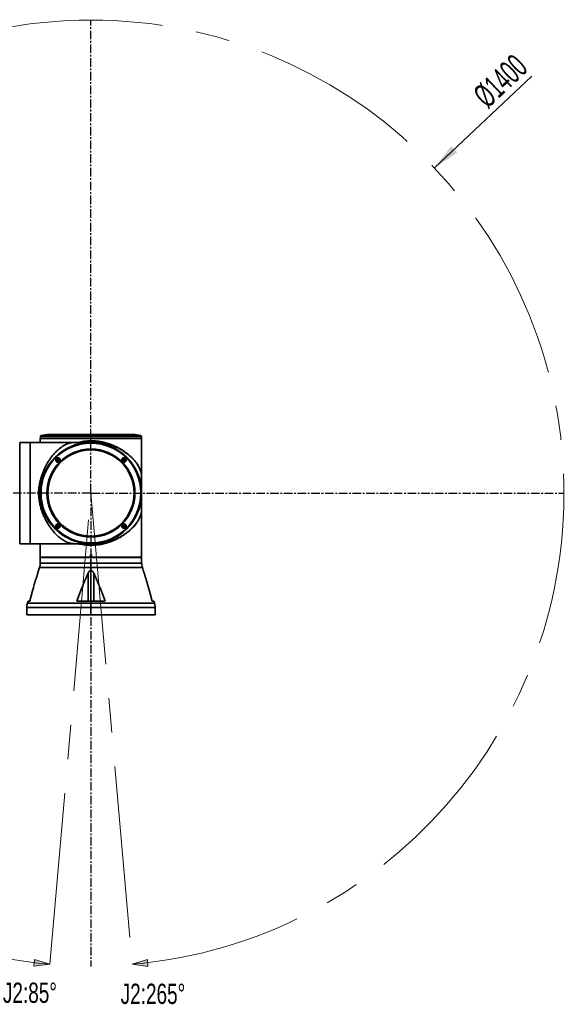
# Model space of a CAD drawing. Header units: millimetres. Extents: x -4 to 420, y 0 to 297.
# Tile 6 of 15: x 147 to 187, y 140 to 213. Entities that reach past the tile are written whole.
import ezdxf

# ---------------------------------------------------------------- set-up
doc = ezdxf.new("R2010")
doc.units = ezdxf.units.MM
doc.linetypes.add('CENTERX2', pattern=[20.32, 12.7, -2.54, 2.54, -2.54])
doc.layers.get('0').update_dxf_attribs({"lineweight": 18})
doc.layers.add('中心线层', color=6, linetype='CENTERX2', lineweight=25)
doc.layers.add('标注层', color=150, linetype='Continuous', lineweight=18)
doc.styles.add('SLDTEXTSTYLE0', font='txt', dxfattribs={"width": 0.7})
doc.styles.add('SLDTEXTSTYLE19', font='txt', dxfattribs={"width": 0.605})
doc.dimstyles.new('SLDDIMSTYLE0', dxfattribs={"dimtxt": 3.5, "dimasz": 4, "dimexe": 0, "dimexo": 0.0625, "dimgap": 0.875, "dimtad": 1, "dimrnd": 1e-09, "dimzin": 12, "dimdsep": 46, "dimtxsty": 'SLDTEXTSTYLE19', "dimcen": 0.09, "dimdle": 8, "dimadec": 0, "dimazin": 3, "dimtfac": 1, "dimtdec": 3, "dimtofl": 0, "dimtmove": 0, "dimatfit": 3, "dimfxl": 0, "dimfrac": 2, "dimtolj": 1, "dimarcsym": 0})

# ---------------------------------------------------------------- blocks, each defined once
blk = doc.blocks.new('块1')
at = {"linetype": 'Continuous'}
blk.add_hatch(color=7, dxfattribs=at).paths.add_polyline_path([(5474.3, 5769.8), (5448.8, 5654.8), (5499.8, 5654.8)], flags=0)
at = {"color": 7, "linetype": 'Continuous', "lineweight": 18}
for p, q in [((5474.3, 5769.8), (5448.8, 5654.8)), ((5499.8, 5654.8), (5474.3, 5769.8)), ((5448.8, 5654.8), (5499.8, 5654.8))]:
    blk.add_line(p, q, dxfattribs=at)
blk = doc.blocks.new('SW_CENTERMARKSYMBOL_0_1')
at = {"layer": '中心线层', "color": 0}
for p, q in [((0, 1), (0, 700.5)), ((-1, 0), (-700.5, 0)), ((0, 0), (-0.5, 0)), ((0, 0), (0, 0.5)), ((0, 0), (0, -0.5)), ((0, 0), (0.5, 0)), ((1, 0), (700.5, 0)), ((0, -1), (0, -700.5))]:
    blk.add_line(p, q, dxfattribs=at)
blk = doc.blocks.new('*X38')
at = {"layer": '标注层', "linetype": 'Continuous'}
blk.add_hatch(color=0, dxfattribs=at).paths.add_polyline_path([(25.425, 24.103), (27.107, 25.235), (26.649, 25.72)], flags=0)
at = {"layer": '标注层', "color": 0, "linetype": 'Continuous'}
blk.add_line((32.617, 30.906), (25.425, 24.103), dxfattribs=at)
at = {"layer": '标注层', "color": 0, "insert": (30.309, 30.523), "char_height": 1.75, "width": 7.76022, "attachment_point": 5, "rotation": 43.41115, "style": 'SLDTEXTSTYLE19'}
blk.add_mtext('%%C1400', dxfattribs=at)
blk = doc.blocks.new('1')
at = {"color": 0, "linetype": 'Continuous', "lineweight": 35}
for p, q in [((-3.25676, 4.38365), (-3.69388, 4.29622)), ((3.25676, 4.38365), (-3.25676, 4.38365)), ((3.24696, 4.38462), (-3.24696, 4.38462)), ((3.69388, 4.29622), (3.25676, 4.38365)), ((-4.5, 3.8), (-5.27338, 3.8)), ((-5.27338, 3.8), (-5.27338, -3.7)), ((0, 3.8), (-4.5, 3.8)), ((-4.5, 3.8), (-4.5, 1.28162)), ((-4.5, -3.69981), (-4.5, 3.8)), ((-3.75, 4.08), (-3.75, 4.075)), ((3.75, 4.08), (-3.75, 4.08)), ((-3.75, 4.075), (-3.75, 3.8)), ((-3.725, 4.1), (-3.745, 4.08)), ((-3.73406, 4.24807), (-3.73665, 4.1)), ((-3.73665, 4.1), (3.73665, 4.1)), ((2.64038, 4.24807), (-3.73406, 4.24807)), ((-3.69388, 4.29622), (3.69388, 4.29622)), ((-0.06919, 3.79937), (-0.06803, 3.79939)), ((3.73406, 4.24807), (2.64038, 4.24807)), ((3.745, 4.08), (3.725, 4.1)), ((3.73665, 4.1), (3.73406, 4.24807)), ((3.75, 4.08), (3.75, 4.075)), ((3.75, 0.72933), (3.75, 4.075)), ((-2.49529, 2.47458), (-2.48034, 2.53034)), ((-2.43952, 2.48952), (-2.49529, 2.47458)), ((-2.45446, 2.43375), (-2.49529, 2.47458)), ((-2.48034, 2.53034), (-2.42458, 2.54529)), ((-2.43952, 2.48952), (-2.48034, 2.53034)), ((-2.43952, 2.48952), (-2.45446, 2.43375)), ((-2.39869, 2.44869), (-2.45446, 2.43375)), ((-2.43952, 2.48952), (-2.42458, 2.54529)), ((-2.43952, 2.48952), (-2.38375, 2.50446)), ((-2.43952, 2.48952), (-2.39869, 2.44869)), ((-2.42458, 2.54529), (-2.38375, 2.50446)), ((-2.38375, 2.50446), (-2.39869, 2.44869)), ((2.38375, 2.47458), (2.39869, 2.53034)), ((2.43952, 2.48952), (2.38375, 2.47458)), ((2.42458, 2.43375), (2.38375, 2.47458)), ((2.39869, 2.53034), (2.45446, 2.54529)), ((2.43952, 2.48952), (2.39869, 2.53034)), ((2.43952, 2.48952), (2.42458, 2.43375)), ((2.48034, 2.44869), (2.42458, 2.43375)), ((2.43952, 2.48952), (2.45446, 2.54529)), ((2.43952, 2.48952), (2.49529, 2.50446)), ((2.43952, 2.48952), (2.48034, 2.44869)), ((2.45446, 2.54529), (2.49529, 2.50446)), ((2.49529, 2.50446), (2.48034, 2.44869)), ((-4.5, 1.28162), (-4.5, -3.7)), ((3.75, 0.05), (3.75, 0.1279)), ((3.75, -4.695), (3.75, 0.05)), ((3.74902, -0.03569), (3.74902, -0.07797)), ((3.74937, -0.81353), (3.74942, -0.85538)), ((-2.49529, -2.40446), (-2.48034, -2.34869)), ((-2.43952, -2.38952), (-2.49529, -2.40446)), ((-2.45446, -2.44529), (-2.49529, -2.40446)), ((-2.48034, -2.34869), (-2.42458, -2.33375)), ((-2.43952, -2.38952), (-2.48034, -2.34869)), ((-2.43952, -2.38952), (-2.45446, -2.44529)), ((-2.39869, -2.43034), (-2.45446, -2.44529)), ((-2.43952, -2.38952), (-2.42458, -2.33375)), ((-2.43952, -2.38952), (-2.38375, -2.37458)), ((-2.43952, -2.38952), (-2.39869, -2.43034)), ((-2.42458, -2.33375), (-2.38375, -2.37458)), ((-2.38375, -2.37458), (-2.39869, -2.43034)), ((2.38375, -2.40446), (2.39869, -2.34869)), ((2.43952, -2.38952), (2.38375, -2.40446)), ((2.42458, -2.44529), (2.38375, -2.40446)), ((2.39869, -2.34869), (2.45446, -2.33375)), ((2.43952, -2.38952), (2.39869, -2.34869)), ((2.43952, -2.38952), (2.42458, -2.44529)), ((2.48034, -2.43034), (2.42458, -2.44529)), ((2.43952, -2.38952), (2.45446, -2.33375)), ((2.43952, -2.38952), (2.49529, -2.37458)), ((2.43952, -2.38952), (2.48034, -2.43034)), ((2.45446, -2.33375), (2.49529, -2.37458)), ((2.49529, -2.37458), (2.48034, -2.43034)), ((-5.27338, -3.7), (-4.5, -3.7)), ((-4.5, -3.69981), (-4.3375, -3.69981)), ((-4.3, -3.7), (-0.66507, -3.7)), ((-3.75, -3.7), (-3.75, -4.695)), ((-0.08002, -3.7), (0, -3.7)), ((-0.06785, -3.6994), (-0.06906, -3.69937)), ((-0.0375, -4.695), (-3.75, -4.695)), ((-3.735, -4.71), (-3.75, -4.725)), ((-3.75, -4.725), (-3.75, -5.13512)), ((3.75, -4.725), (-3.75, -4.725)), ((3.735, -4.71), (-3.735, -4.71)), ((-3.575, -4.695), (-3.575, -4.71)), ((-0.0375, -4.5375), (-0.0375, -4.695)), ((0.0375, -4.695), (-0.0375, -4.695)), ((0, -5.13512), (0, -4.875)), ((0.0375, -4.695), (0.0375, -4.5375)), ((3.75, -4.695), (0.0375, -4.695)), ((3.575, -4.71), (3.575, -4.695)), ((3.75, -4.725), (3.735, -4.71)), ((3.75, -5.13512), (3.75, -4.725)), ((-3.80293, -5.45616), (-3.87504, -5.66886)), ((0, -5.45616), (-3.80293, -5.45616)), ((-3.75, -5.13512), (0, -5.13512)), ((0, -5.13512), (0, -5.45616)), ((0, -5.13512), (3.75, -5.13512)), ((0, -5.45616), (0, -5.66875)), ((3.80293, -5.45616), (0, -5.45616)), ((0, -5.66875), (0, -7.95)), ((3.87504, -5.66886), (3.80293, -5.45616)), ((-0.21509, -5.88611), (-0.21509, -7.95)), ((0.21509, -5.88611), (0.21509, -7.95)), ((-4.64831, -7.95), (-4.69707, -8.09384)), ((-4.64831, -7.95), (-4.52798, -7.95)), ((-1.05079, -7.95), (0, -7.95)), ((0, -7.95), (0, -8.09384)), ((0, -7.95), (1.05079, -7.95)), ((4.52798, -7.95), (4.64831, -7.95)), ((4.69707, -8.09384), (4.64831, -7.95)), ((-4.75, -8.41488), (-4.75, -8.95)), ((0, -8.41488), (-4.75, -8.41488)), ((-4.69707, -8.09384), (0, -8.09384)), ((0, -8.09384), (0, -8.41488)), ((0, -8.09384), (4.69707, -8.09384)), ((0, -8.95), (0, -8.41488)), ((4.75, -8.41488), (0, -8.41488)), ((4.75, -8.95), (4.75, -8.41488)), ((-4.75, -8.95), (0, -8.95)), ((0, -8.95), (4.75, -8.95))]:
    blk.add_line(p, q, dxfattribs=at)
at = {"color": 0, "linetype": 'CENTERX2', "lineweight": 18}
for p, q in [((-3.05045, -34.81682), (0, 0.05)), ((0, 0.05), (3.05045, -34.81682))]:
    blk.add_line(p, q, dxfattribs=at)
at = {"color": 0, "linetype": 'Continuous', "lineweight": 35}
for centre, radius in [((0, 0.05), 3.745), ((0, 0.05), 3.73665), ((0, 0.05), 3.73406), ((0, 0.05), 3.69388), ((0, 0.05), 3.25676), ((0, 0.05), 3.24313), ((0, 0.05), 3.2125), ((0, 0.05), 3.1875), ((-2.43952, 2.48952), 0.15), ((-2.43952, 2.48952), 0.1425), ((-2.43952, 2.48952), 0.0825), ((2.43952, 2.48952), 0.15), ((2.43952, 2.48952), 0.1425), ((2.43952, 2.48952), 0.0825), ((-2.43952, -2.38952), 0.15), ((-2.43952, -2.38952), 0.1425), ((-2.43952, -2.38952), 0.0825), ((2.43952, -2.38952), 0.15), ((2.43952, -2.38952), 0.1425), ((2.43952, -2.38952), 0.0825)]:
    blk.add_circle(centre, radius, dxfattribs=at)
at = {"color": 0, "linetype": 'CENTERX2', "lineweight": 18}
blk.add_arc((0, 0.05), 35, 275, 265, dxfattribs=at)
at = {"color": 0, "linetype": 'Continuous', "lineweight": 35}
for centre, radius, start, end in [((-3.24696, 4.33462), 0.05, 90, 101.3099325), ((3.24696, 4.33462), 0.05, 78.6900675, 90), ((0, 0.05), 3.75, 90, 270), ((-3.68407, 4.2472), 0.05, 101.3099325, 179), ((0, 0.05), 3.75, 270, 90), ((3.68407, 4.2472), 0.05, 1, 78.6900675), ((-4.75, -5.13512), 1, 341.2742122, 360), ((4.75, -5.13512), 1, 180, 198.7257878), ((-3.75, -8.41488), 1, 161.2742122, 180), ((3.75, -8.41488), 1, 0, 18.7257878)]:
    blk.add_arc(centre, radius, start, end, dxfattribs=at)
for points, knots in [([(-2.53764, 4.34957), (-2.51836, 4.35384), (-2.47982, 4.36237), (-2.41184, 4.37245), (-2.35924, 4.37727), (-2.32412, 4.37842), (-2.3024, 4.37787), (-2.28593, 4.37599), (-2.27234, 4.37176), (-2.27126, 4.36367), (-2.29566, 4.35119), (-2.34165, 4.33787), (-2.4027, 4.32564), (-2.46991, 4.3162), (-2.52277, 4.31181), (-2.55783, 4.31078), (-2.58678, 4.31143), (-2.60959, 4.31537), (-2.61045, 4.32439), (-2.58685, 4.33642), (-2.55405, 4.34519), (-2.53764, 4.34957)], [0, 0, 0, 0, 0.043546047, 0.087024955, 0.13050354, 0.152328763, 0.174214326, 0.195996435, 0.217920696, 0.261403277, 0.304907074, 0.348516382, 0.39205687, 0.435513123, 0.478979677, 0.500861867, 0.522691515, 0.566193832, 0.609698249, 0.653189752, 0.696734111, 0.696734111, 0.696734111, 0.696734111]), ([(2.32898, 4.37814), (2.33767, 4.37787), (2.35506, 4.37735), (2.39571, 4.37403), (2.45141, 4.36698), (2.51611, 4.35512), (2.56929, 4.34187), (2.60338, 4.32913), (2.61325, 4.31868), (2.59939, 4.31314), (2.57641, 4.3111), (2.55373, 4.31083), (2.52665, 4.3118), (2.48628, 4.31475), (2.43034, 4.3213), (2.36562, 4.33256), (2.31247, 4.34564), (2.27852, 4.35869), (2.2687, 4.36979), (2.28271, 4.37579), (2.30539, 4.37813), (2.3211, 4.37813), (2.32898, 4.37814)], [0, 0, 0, 0, 0.021843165, 0.043703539, 0.087200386, 0.130710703, 0.174213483, 0.217697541, 0.261158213, 0.30464344, 0.326464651, 0.348371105, 0.370218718, 0.392158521, 0.435627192, 0.479116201, 0.522616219, 0.566110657, 0.609592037, 0.653084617, 0.674854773, 0.696755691, 0.696755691, 0.696755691, 0.696755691]), ([(-1.00626, -3.69956), (-1.04704, -3.6995), (-1.13096, -3.69938), (-1.234, -3.698), (-1.30939, -3.69465), (-1.39216, -3.6877), (-1.48715, -3.67262), (-1.63479, -3.63462), (-1.81947, -3.56404), (-2.0417, -3.44557), (-2.263, -3.29508), (-2.48453, -3.11013), (-2.70069, -2.89338), (-2.90753, -2.64801), (-3.08995, -2.39301), (-3.25097, -2.13109), (-3.38569, -1.8775), (-3.50511, -1.61596), (-3.60976, -1.34708), (-3.70173, -1.0623), (-3.7637, -0.82193), (-3.80314, -0.63154), (-3.82768, -0.49119), (-3.84881, -0.34341), (-3.86382, -0.20725), (-3.87152, -0.1026), (-3.87747, 0.03279), (-3.87371, 0.21189), (-3.84979, 0.44787), (-3.81364, 0.68163), (-3.76586, 0.913), (-3.70178, 1.15858), (-3.62106, 1.41442), (-3.52164, 1.67609), (-3.41082, 1.92488), (-3.28946, 2.16124), (-3.15847, 2.38448), (-3.01064, 2.60685), (-2.84636, 2.82316), (-2.67376, 3.02022), (-2.50443, 3.189), (-2.3393, 3.33277), (-2.1719, 3.45882), (-1.99183, 3.57364), (-1.8003, 3.67153), (-1.62591, 3.73747), (-1.47394, 3.7755), (-1.35972, 3.7922), (-1.23796, 3.79815), (-1.12447, 3.7993), (-1.05128, 3.79954), (-1.01967, 3.79955), (-1.01763, 3.79955)], [0, 0, 0, 0, 0.09505374, 0.19563209, 0.26824993, 0.34260468, 0.51436857, 0.68629839, 1.0328461, 1.36250114, 1.69215913, 2.03150461, 2.37082788, 2.69602089, 3.02385199, 3.28913102, 3.5561707, 3.7966667, 4.03713263, 4.28512592, 4.53307241, 4.63434234, 4.74776838, 4.86993736, 4.98528382, 5.06849035, 5.11506992, 5.30168911, 5.48558143, 5.66952915, 5.85835857, 6.04721582, 6.28122551, 6.51698642, 6.75165441, 6.98634527, 7.22643168, 7.46653741, 7.75125539, 8.0377398, 8.28777224, 8.53781106, 8.79204212, 9.04627373, 9.35126627, 9.65811227, 9.85335364, 10.04935927, 10.16870716, 10.26750606, 10.33651946, 10.34130281, 10.34130281, 10.34130281, 10.34130281]), ([(-2.52691, 4.33526), (-2.53733, 4.33233), (-2.55635, 4.327), (-2.57792, 4.31868), (-2.59034, 4.31133), (-2.59122, 4.30754), (-2.59156, 4.3061)], [0, 0, 0, 0, 0.0199817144, 0.0364616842, 0.0588768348, 0.0727038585, 0.0727038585, 0.0727038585, 0.0727038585]), ([(-2.28826, 4.35312), (-2.28808, 4.35504), (-2.2876, 4.36016), (-2.31116, 4.36416), (-2.34713, 4.36393), (-2.38293, 4.36107), (-2.42, 4.35683), (-2.45926, 4.3503), (-2.49792, 4.34251), (-2.51688, 4.33777), (-2.52691, 4.33526)], [0, 0, 0, 0, 0.026016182, 0.069343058, 0.111910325, 0.134205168, 0.1570932, 0.196430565, 0.219791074, 0.246039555, 0.246039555, 0.246039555, 0.246039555]), ([(-0.07396, 3.79937), (-0.10001, 3.79938), (-0.15573, 3.7994), (-0.2767, 3.79943), (-0.40235, 3.79946), (-0.51652, 3.79948), (-0.64816, 3.7995), (-0.79812, 3.79952), (-0.92713, 3.79954), (-1.00738, 3.79955), (-1.02953, 3.79956)], [0, 0, 0, 0, 0.163993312, 0.350670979, 0.451365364, 0.557144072, 0.668289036, 0.785211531, 0.908541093, 0.955570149, 0.955570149, 0.955570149, 0.955570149]), ([(-0.95276, 3.79959), (-0.88299, 3.81559), (-0.69399, 3.85894), (-0.37544, 3.90414), (-0.0434, 3.92341), (0.24743, 3.91244), (0.49577, 3.88757), (0.77739, 3.84213), (1.0923, 3.76982), (1.31289, 3.69609), (1.42607, 3.65826)], [0, 0, 0, 0, 0.21677115, 0.58722846, 0.9539878, 1.19462881, 1.44356169, 1.69157338, 2.04568752, 2.41884807, 2.41884807, 2.41884807, 2.41884807]), ([(1.25481, 3.68675), (1.12642, 3.72496), (0.90928, 3.78959), (0.58739, 3.85502), (0.30178, 3.89531), (0.01209, 3.9134), (-0.27797, 3.89827), (-0.56227, 3.85762), (-0.7535, 3.82504), (-0.84466, 3.79984), (-0.8462, 3.79941)], [0, 0, 0, 0, 0.41391049, 0.70000165, 0.9861586, 1.27221306, 1.55765255, 1.8430983, 2.12875058, 2.1336563, 2.1336563, 2.1336563, 2.1336563]), ([(1.25474, 3.68676), (1.22951, 3.69089), (1.17925, 3.69913), (1.10349, 3.71083), (1.0279, 3.72201), (0.95498, 3.73226), (0.88251, 3.74188), (0.80821, 3.75121), (0.72712, 3.76078), (0.63187, 3.77111), (0.54095, 3.77988), (0.44804, 3.78765), (0.36461, 3.79372), (0.2731, 3.79905), (0.18213, 3.80303), (0.09049, 3.8053), (0.00366, 3.80654), (-0.05216, 3.80504), (-0.0777, 3.80435)], [0, 0, 0, 0, 0.0801951, 0.15973881, 0.23860384, 0.3167628, 0.38637063, 0.46243644, 0.54489328, 0.63366535, 0.75088742, 0.81786193, 0.91063648, 0.99799246, 1.08716923, 1.17682162, 1.26505952, 1.33945809, 1.33945809, 1.33945809, 1.33945809]), ([(-0.07077, 3.79935), (-0.06968, 3.79937), (-0.06407, 3.79948), (-0.06955, 3.79937), (-0.07396, 3.79928)], [0, 0, 0, 0, 0.00174565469, 0.00892233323, 0.00892233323, 0.00892233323, 0.00892233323]), ([(1.42612, 3.65827), (1.39754, 3.663), (1.35467, 3.67009), (1.30119, 3.67903), (1.27355, 3.68362), (1.2595, 3.68596), (1.25596, 3.68655), (1.25506, 3.68671), (1.25483, 3.68675), (1.25477, 3.68676), (1.25475, 3.68677), (1.25474, 3.68677), (1.25474, 3.68677)], [0, 0, 0, 0, 0.086867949, 0.130302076, 0.162769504, 0.17093913, 0.173008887, 0.173539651, 0.173679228, 0.173717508, 0.173728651, 0.173734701, 0.173734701, 0.173734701, 0.173734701]), ([(1.25474, 3.68677), (1.39202, 3.63902), (1.66777, 3.5431), (2.04345, 3.36425), (2.38784, 3.16527), (2.69587, 2.94906), (2.96619, 2.72091), (3.19839, 2.48452), (3.39165, 2.24323), (3.54544, 1.99956), (3.63969, 1.79687), (3.69396, 1.63514), (3.72374, 1.51037), (3.74078, 1.38816), (3.74694, 1.26918), (3.74872, 1.16432), (3.74939, 1.06086), (3.74937, 0.98329), (3.74936, 0.93586)], [0, 0, 0, 0, 0.34203591, 0.68704553, 1.03399254, 1.38099627, 1.7282567, 2.07424735, 2.42111824, 2.76809194, 3.11463693, 3.28859702, 3.46248018, 3.6367013, 3.76749459, 3.83323806, 3.89942013, 4.00351845, 4.00351845, 4.00351845, 4.00351845]), ([(1.42612, 3.65827), (1.48901, 3.63481), (1.61713, 3.58703), (1.80382, 3.50547), (1.9843, 3.41783), (2.15815, 3.32377), (2.32574, 3.22381), (2.47043, 3.1287), (2.59414, 3.04056), (2.69871, 2.96109), (2.80284, 2.87653), (2.89927, 2.79262), (2.98885, 2.70931), (3.07238, 2.62656), (3.15564, 2.53825), (3.2327, 2.4501), (3.3059, 2.35982), (3.37692, 2.26516), (3.45383, 2.15238), (3.51464, 2.05097), (3.55659, 1.97242), (3.57579, 1.93411), (3.58629, 1.91232), (3.59277, 1.89873), (3.59997, 1.88333), (3.60955, 1.86228), (3.62156, 1.83489), (3.63562, 1.80116), (3.6513, 1.76108), (3.67133, 1.70562), (3.69136, 1.64194), (3.70956, 1.57175), (3.72363, 1.50427), (3.73481, 1.43201), (3.74195, 1.3597), (3.74586, 1.28852), (3.74766, 1.22845), (3.74856, 1.17193), (3.74904, 1.1187), (3.74935, 1.05432), (3.74935, 1.00696), (3.74936, 0.97901)], [0, 0, 0, 0, 0.15817192, 0.32220473, 0.49224756, 0.6535297, 0.82223066, 0.99843056, 1.1151933, 1.237285, 1.36472015, 1.49751127, 1.61026561, 1.7298207, 1.85618136, 1.98935061, 2.10490138, 2.23778322, 2.387996, 2.5784098, 2.66236913, 2.7170649, 2.73901791, 2.75367513, 2.7743251, 2.80387412, 2.84232281, 2.88967075, 2.94591825, 3.01106463, 3.12337732, 3.21316713, 3.30206927, 3.39679398, 3.49345923, 3.55875299, 3.61653828, 3.65675855, 3.69767191, 3.73995653, 3.80081599, 3.80081599, 3.80081599, 3.80081599]), ([(2.33689, 4.36382), (2.32371, 4.36354), (2.3036, 4.36312), (2.28954, 4.35921), (2.28724, 4.35629), (2.28608, 4.3548)], [0, 0, 0, 0, 0.0256128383, 0.0390691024, 0.0529417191, 0.0529417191, 0.0529417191, 0.0529417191]), ([(2.59084, 4.3062), (2.59007, 4.30865), (2.58876, 4.31278), (2.57366, 4.32027), (2.55365, 4.32771), (2.52635, 4.33559), (2.4905, 4.344), (2.45322, 4.35154), (2.41648, 4.35708), (2.37725, 4.3619), (2.35282, 4.36306), (2.33689, 4.36382)], [0, 0, 0, 0, 0.034094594, 0.057558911, 0.08398462, 0.113583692, 0.138996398, 0.175356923, 0.198485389, 0.221458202, 0.264542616, 0.264542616, 0.264542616, 0.264542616]), ([(-2.32898, 2.36574), (-2.33767, 2.35879), (-2.35506, 2.3449), (-2.39571, 2.3267), (-2.45141, 2.31879), (-2.51611, 2.33582), (-2.56929, 2.37582), (-2.60338, 2.43309), (-2.61325, 2.49943), (-2.59939, 2.55423), (-2.57641, 2.59232), (-2.55373, 2.617), (-2.52665, 2.63683), (-2.48628, 2.65543), (-2.43034, 2.66312), (-2.36562, 2.64604), (-2.31247, 2.60592), (-2.27852, 2.54865), (-2.2687, 2.48235), (-2.28271, 2.42777), (-2.30539, 2.38939), (-2.3211, 2.37364), (-2.32898, 2.36574)], [0, 0, 0, 0, 0.03306058, 0.06614659, 0.13198039, 0.19783416, 0.26367681, 0.3294912, 0.39526987, 0.4610857, 0.49411329, 0.52726887, 0.56033579, 0.59354226, 0.65933304, 0.72515473, 0.79099312, 0.85682292, 0.9226331, 0.98846042, 1.02140963, 1.05455724, 1.05455724, 1.05455724, 1.05455724]), ([(-2.33689, 2.37484), (-2.32365, 2.38955), (-2.30345, 2.412), (-2.28982, 2.45035), (-2.284, 2.48744), (-2.28848, 2.52574), (-2.30338, 2.56268), (-2.32375, 2.59189), (-2.3505, 2.61536), (-2.38554, 2.6343), (-2.42311, 2.64296), (-2.46076, 2.6414), (-2.49997, 2.63165), (-2.54361, 2.60576), (-2.57412, 2.56525), (-2.58806, 2.52738), (-2.59388, 2.48952), (-2.58909, 2.45078), (-2.57381, 2.41426), (-2.5536, 2.38539), (-2.52636, 2.36162), (-2.4905, 2.34291), (-2.45322, 2.33477), (-2.41648, 2.33658), (-2.37725, 2.34589), (-2.35282, 2.36341), (-2.33689, 2.37484)], [0, 0, 0, 0, 0.058027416, 0.08851306, 0.119941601, 0.170092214, 0.202608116, 0.240005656, 0.277314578, 0.309781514, 0.360084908, 0.391595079, 0.422126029, 0.480155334, 0.538537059, 0.56876828, 0.599830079, 0.652513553, 0.683845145, 0.719130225, 0.758653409, 0.792586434, 0.841137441, 0.872020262, 0.902695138, 0.960224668, 0.960224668, 0.960224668, 0.960224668]), ([(2.53764, 2.35341), (2.51836, 2.3429), (2.47982, 2.32191), (2.41184, 2.32121), (2.35924, 2.34129), (2.32412, 2.36867), (2.3024, 2.39411), (2.28593, 2.42324), (2.27234, 2.46541), (2.27126, 2.52162), (2.29566, 2.58374), (2.34165, 2.63193), (2.4027, 2.6591), (2.46991, 2.66101), (2.52277, 2.64065), (2.55783, 2.61325), (2.58679, 2.57946), (2.60959, 2.52744), (2.61045, 2.46044), (2.58685, 2.39705), (2.55405, 2.36796), (2.53764, 2.35341)], [0, 0, 0, 0, 0.06589053, 0.13167898, 0.1974671, 0.23049132, 0.26360674, 0.29656545, 0.32973942, 0.39553364, 0.46136031, 0.52734642, 0.59322812, 0.6589825, 0.72475234, 0.75786276, 0.79089315, 0.85671757, 0.92254502, 0.98835275, 1.05424019, 1.05424019, 1.05424019, 1.05424019]), ([(2.52691, 2.36375), (2.53732, 2.37232), (2.55632, 2.38795), (2.57805, 2.42155), (2.59019, 2.45671), (2.59292, 2.49288), (2.58778, 2.53284), (2.56726, 2.57913), (2.53062, 2.61425), (2.49449, 2.63255), (2.45708, 2.64289), (2.41741, 2.64245), (2.37916, 2.63101), (2.35072, 2.61536), (2.32477, 2.59273), (2.30007, 2.55879), (2.28395, 2.51074), (2.28648, 2.45265), (2.31059, 2.39861), (2.34721, 2.36361), (2.38291, 2.34539), (2.42001, 2.33501), (2.45926, 2.33537), (2.49792, 2.34611), (2.51688, 2.35764), (2.52691, 2.36375)], [0, 0, 0, 0, 0.040781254, 0.074415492, 0.120163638, 0.152111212, 0.182790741, 0.240239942, 0.299166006, 0.329434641, 0.360213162, 0.414449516, 0.445933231, 0.480285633, 0.51218468, 0.550054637, 0.606754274, 0.662483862, 0.72113842, 0.778764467, 0.808946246, 0.839931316, 0.893184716, 0.924809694, 0.960344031, 0.960344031, 0.960344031, 0.960344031]), ([(-3.53939, 1.30487), (-3.53181, 1.32311), (-3.51994, 1.35165), (-3.49616, 1.40868), (-3.48008, 1.44754), (-3.46826, 1.47609)], [0, 0, 0, 0, 0.059261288, 0.092705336, 0.185409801, 0.185409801, 0.185409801, 0.185409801]), ([(-3.53945, -1.20474), (-3.54979, -1.17951), (-3.57039, -1.12925), (-3.59969, -1.05349), (-3.62763, -0.9779), (-3.6532, -0.90498), (-3.67735, -0.83251), (-3.70077, -0.75821), (-3.7246, -0.67712), (-3.75035, -0.58187), (-3.77216, -0.49095), (-3.79172, -0.39804), (-3.80684, -0.31462), (-3.82022, -0.2231), (-3.83001, -0.13213), (-3.83605, -0.04048), (-3.83901, 0.09179), (-3.82967, 0.26468), (-3.7977, 0.47929), (-3.75252, 0.67836), (-3.70289, 0.85397), (-3.65294, 1.0075), (-3.5999, 1.15541), (-3.55967, 1.25478), (-3.53939, 1.30487)], [0, 0, 0, 0, 0.08232729, 0.16398703, 0.24494926, 0.32518682, 0.39664591, 0.47473509, 0.559385, 0.65051768, 0.77085743, 0.83961308, 0.93485513, 1.02453465, 1.11608313, 1.20811919, 1.29870443, 1.51088741, 1.72392317, 1.94666466, 2.12204009, 2.27171422, 2.43214046, 2.59524523, 2.59524523, 2.59524523, 2.59524523]), ([(-3.72453, 0.47835), (-3.72013, 0.52308), (-3.70632, 0.66316), (-3.65254, 0.94337), (-3.58208, 1.16849), (-3.5394, 1.30487)], [0, 0, 0, 0, 0.132489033, 0.414950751, 0.848979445, 0.848979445, 0.848979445, 0.848979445]), ([(3.7482, 0.18973), (3.74839, 0.18995), (3.74892, 0.19055), (3.74906, 0.23271), (3.74922, 0.29134), (3.7493, 0.35624), (3.74934, 0.44087), (3.74937, 0.54788), (3.74938, 0.67927), (3.74937, 0.83529), (3.74936, 0.95314), (3.74935, 1.01415)], [0, 0, 0, 0, 0.064547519, 0.183496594, 0.253171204, 0.329722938, 0.41333099, 0.504256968, 0.602879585, 0.70976082, 0.824475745, 0.824475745, 0.824475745, 0.824475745]), ([(-3.65285, -0.81512), (-3.67304, -0.72295), (-3.70299, -0.58621), (-3.71748, -0.44485), (-3.7222, -0.39878)], [0, 0, 0, 0, 0.284737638, 0.422408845, 0.422408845, 0.422408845, 0.422408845]), ([(3.74936, -0.93384), (3.74936, -0.89912), (3.74938, -0.81329), (3.7494, -0.68996), (3.74942, -0.56684), (3.74943, -0.46433), (3.74945, -0.37955), (3.74946, -0.30708), (3.74946, -0.22359), (3.74941, -0.13802), (3.74918, -0.08685), (3.74891, -0.06502), (3.74866, -0.06466), (3.74855, -0.06451)], [0, 0, 0, 0, 0.062970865, 0.155675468, 0.239110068, 0.313667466, 0.379573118, 0.438487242, 0.497716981, 0.620805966, 0.752305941, 0.822078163, 0.869360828, 0.869360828, 0.869360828, 0.869360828]), ([(-3.46824, -1.37612), (-3.48008, -1.34754), (-3.49782, -1.30467), (-3.52014, -1.25119), (-3.53164, -1.22355), (-3.53747, -1.20951), (-3.53894, -1.20596), (-3.53931, -1.20506), (-3.53941, -1.20483), (-3.53943, -1.20477), (-3.53944, -1.20475), (-3.53944, -1.20474), (-3.53944, -1.20474)], [0, 0, 0, 0, 0.092791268, 0.13918638, 0.173867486, 0.182595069, 0.184805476, 0.185372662, 0.185521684, 0.185562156, 0.185574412, 0.185580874, 0.185580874, 0.185580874, 0.185580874]), ([(3.74936, -0.89945), (3.74935, -0.91725), (3.74932, -0.97011), (3.74895, -1.03941), (3.74809, -1.10426), (3.74699, -1.15283), (3.74526, -1.19964), (3.74277, -1.24316), (3.73948, -1.28409), (3.73517, -1.32493), (3.7291, -1.36971), (3.7202, -1.42124), (3.70689, -1.48296), (3.68819, -1.55293), (3.66918, -1.61147), (3.65338, -1.65523), (3.64256, -1.68362), (3.63118, -1.712), (3.61923, -1.74038), (3.60671, -1.76875), (3.59364, -1.79713), (3.58258, -1.82009), (3.56336, -1.85913), (3.53217, -1.91906), (3.48823, -1.99523), (3.44049, -2.07128), (3.39394, -2.1403), (3.34346, -2.21005), (3.28939, -2.2804), (3.2284, -2.35496), (3.15893, -2.43425), (3.08621, -2.51198), (3.01353, -2.58514), (2.94147, -2.65372), (2.85846, -2.72868), (2.76291, -2.80974), (2.65303, -2.8965), (2.54194, -2.97837), (2.43026, -3.05534), (2.30126, -3.13857), (2.1533, -3.22655), (1.98467, -3.31745), (1.8148, -3.40028), (1.63685, -3.47845), (1.45031, -3.55114), (1.2548, -3.6175), (1.05892, -3.67449), (0.83459, -3.7292), (0.57801, -3.77694), (0.28987, -3.81009), (0.02545, -3.82182), (-0.21567, -3.81396), (-0.43202, -3.79482), (-0.64831, -3.76391), (-0.8203, -3.73184), (-0.91968, -3.70706), (-0.94979, -3.69955)], [0, 0, 0, 0, 0.04318958, 0.12828867, 0.17185219, 0.21651432, 0.26766541, 0.31913977, 0.36668541, 0.42071597, 0.48133809, 0.55398705, 0.64691275, 0.76013935, 0.87617512, 0.920402, 0.96462901, 1.00885678, 1.05308495, 1.09731353, 1.14154248, 1.18577211, 1.20491737, 1.32358032, 1.46429374, 1.55910169, 1.67750675, 1.78611139, 1.8849153, 2.00676689, 2.13647922, 2.25986759, 2.37693435, 2.48768181, 2.59211377, 2.74382138, 2.89019834, 3.03126248, 3.16703342, 3.29753316, 3.48330309, 3.66253508, 3.83532991, 4.00180022, 4.18477865, 4.36250201, 4.53519468, 4.7031018, 4.94100387, 5.17936167, 5.41078764, 5.58271541, 5.7646863, 5.93938258, 6.11860007, 6.19651147, 6.19651147, 6.19651147, 6.19651147]), ([(-0.84368, -3.69954), (-0.75837, -3.71817), (-0.58044, -3.75703), (-0.30164, -3.79502), (-0.01206, -3.81358), (0.27771, -3.79782), (0.56329, -3.75923), (0.88904, -3.69393), (1.24685, -3.5948), (1.62595, -3.45759), (1.9789, -3.29699), (2.30395, -3.11652), (2.59883, -2.92064), (2.86162, -2.71313), (3.09191, -2.49763), (3.28914, -2.27627), (3.45307, -2.05218), (3.58265, -1.82632), (3.67727, -1.60183), (3.72301, -1.42388), (3.74126, -1.27471), (3.74688, -1.17221), (3.74885, -1.05939), (3.74935, -0.95103), (3.74949, -0.86791), (3.74939, -0.82241), (3.74937, -0.81353)], [0, 0, 0, 0, 0.21584756, 0.45019778, 0.6844642, 0.91822699, 1.15199476, 1.38593197, 1.73564664, 2.08282522, 2.43246587, 2.78460026, 3.13693798, 3.48938656, 3.84115844, 4.19244492, 4.54516625, 4.89688555, 5.24904046, 5.60204367, 5.73483757, 5.86759994, 5.95653073, 6.04601354, 6.13528239, 6.15694034, 6.15694034, 6.15694034, 6.15694034]), ([(-2.32351, -2.51127), (-2.34083, -2.52472), (-2.37546, -2.55161), (-2.44228, -2.56321), (-2.49735, -2.55197), (-2.53637, -2.53064), (-2.56197, -2.50908), (-2.58292, -2.48295), (-2.60327, -2.44344), (-2.61342, -2.38786), (-2.59916, -2.32239), (-2.56132, -2.26748), (-2.50549, -2.2311), (-2.43975, -2.21851), (-2.38452, -2.23004), (-2.34552, -2.25128), (-2.31995, -2.27291), (-2.29899, -2.29901), (-2.27866, -2.33857), (-2.26876, -2.39383), (-2.28194, -2.46027), (-2.30965, -2.49426), (-2.32351, -2.51127)], [0, 0, 0, 0, 0.06583105, 0.13158604, 0.19735276, 0.23045519, 0.2634773, 0.29648695, 0.32961672, 0.395416, 0.46119767, 0.52709002, 0.59305406, 0.65883314, 0.72456716, 0.75766888, 0.7906584, 0.82373681, 0.85679677, 0.92262533, 0.98845646, 1.05433177, 1.05433177, 1.05433177, 1.05433177]), ([(-2.33206, -2.49841), (-2.3235, -2.48875), (-2.30768, -2.47091), (-2.2911, -2.43448), (-2.28433, -2.39722), (-2.2875, -2.36032), (-2.29898, -2.3216), (-2.3266, -2.27939), (-2.3681, -2.25072), (-2.40649, -2.23827), (-2.44355, -2.23415), (-2.48132, -2.24), (-2.51775, -2.25621), (-2.5461, -2.27769), (-2.56843, -2.30515), (-2.58629, -2.34099), (-2.59355, -2.37941), (-2.59028, -2.41737), (-2.57894, -2.456), (-2.55117, -2.49852), (-2.50934, -2.52728), (-2.47088, -2.53959), (-2.43296, -2.54375), (-2.39463, -2.53725), (-2.35825, -2.52074), (-2.34114, -2.50615), (-2.33206, -2.49841)], [0, 0, 0, 0, 0.039046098, 0.072136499, 0.120195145, 0.151921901, 0.182526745, 0.240246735, 0.297994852, 0.328539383, 0.36015782, 0.409157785, 0.442022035, 0.48038053, 0.516222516, 0.548711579, 0.601096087, 0.631775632, 0.662290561, 0.720619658, 0.778780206, 0.809200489, 0.840485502, 0.892348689, 0.92434781, 0.960432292, 0.960432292, 0.960432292, 0.960432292]), ([(2.55278, -2.51639), (2.54407, -2.52332), (2.52666, -2.53717), (2.48598, -2.55534), (2.4302, -2.56314), (2.36543, -2.54594), (2.31233, -2.50576), (2.27844, -2.44846), (2.26873, -2.38222), (2.28268, -2.32747), (2.30569, -2.2894), (2.32845, -2.26477), (2.35551, -2.24497), (2.39591, -2.22647), (2.45179, -2.21885), (2.51639, -2.23595), (2.5695, -2.27606), (2.60347, -2.3334), (2.61326, -2.39983), (2.59912, -2.45444), (2.57642, -2.4928), (2.56066, -2.50852), (2.55278, -2.51639)], [0, 0, 0, 0, 0.03306525, 0.06612718, 0.13196284, 0.19781745, 0.26366425, 0.32948301, 0.39526193, 0.46101793, 0.4941985, 0.52727985, 0.56033726, 0.59354534, 0.65934071, 0.72517359, 0.79101497, 0.85684489, 0.92265537, 0.98844891, 1.02148376, 1.05456184, 1.05456184, 1.05456184, 1.05456184]), ([(2.54073, -2.50311), (2.55408, -2.48829), (2.57437, -2.46579), (2.58797, -2.42739), (2.59391, -2.38958), (2.58907, -2.35061), (2.57363, -2.31388), (2.55291, -2.28454), (2.52655, -2.26196), (2.49152, -2.24339), (2.45501, -2.2348), (2.4169, -2.2364), (2.37774, -2.24621), (2.3344, -2.27193), (2.30397, -2.31207), (2.28988, -2.34982), (2.28404, -2.38689), (2.2883, -2.42488), (2.30283, -2.46158), (2.32277, -2.49078), (2.34936, -2.51458), (2.38484, -2.53413), (2.42286, -2.54301), (2.46064, -2.54131), (2.50004, -2.53215), (2.52462, -2.5146), (2.54073, -2.50311)], [0, 0, 0, 0, 0.058450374, 0.088823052, 0.119932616, 0.172610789, 0.20447296, 0.239977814, 0.28082787, 0.308723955, 0.360044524, 0.391972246, 0.422646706, 0.480106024, 0.538035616, 0.56832621, 0.599682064, 0.649768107, 0.681555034, 0.718692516, 0.756211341, 0.789041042, 0.840862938, 0.871606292, 0.902141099, 0.96020757, 0.96020757, 0.96020757, 0.96020757]), ([(-4.3375, -3.69981), (-4.33259, -3.69983), (-4.32276, -3.69986), (-4.31036, -3.69991), (-4.30169, -3.69995), (-4.30056, -3.69998), (-4.3, -3.7)], [0, 0, 0, 0, 0.0093751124, 0.0187502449, 0.02812551, 0.0375006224, 0.0375006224, 0.0375006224, 0.0375006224]), ([(-1.01679, -3.69956), (-0.99025, -3.69956), (-0.92644, -3.69955), (-0.83318, -3.69954), (-0.73054, -3.69952), (-0.62454, -3.6995), (-0.50858, -3.69948), (-0.38791, -3.69946), (-0.26812, -3.69943), (-0.16194, -3.69941), (-0.09346, -3.69938), (-0.07632, -3.69937), (-0.07399, -3.69937)], [0, 0, 0, 0, 0.056193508, 0.135060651, 0.20493245, 0.288596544, 0.386012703, 0.497266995, 0.622617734, 0.762608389, 0.918316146, 0.942806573, 0.942806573, 0.942806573, 0.942806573]), ([(-0.07399, -3.69928), (-0.06941, -3.69937), (-0.06386, -3.69948), (-0.06983, -3.69937), (-0.07088, -3.69935)], [0, 0, 0, 0, 0.00717050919, 0.00870577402, 0.00870577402, 0.00870577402, 0.00870577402]), ([(-0.0375, -4.5375), (-0.03694, -4.53259), (-0.03581, -4.52276), (-0.02714, -4.51036), (-0.01474, -4.50169), (-0.00491, -4.50056), (0, -4.5)], [0, 0, 0, 0, 0.0146864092, 0.0293723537, 0.0440584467, 0.0587445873, 0.0587445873, 0.0587445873, 0.0587445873]), ([(0, -4.5), (0.00491, -4.50056), (0.01474, -4.50169), (0.02714, -4.51036), (0.03581, -4.52276), (0.03694, -4.53259), (0.0375, -4.5375)], [0, 0, 0, 0, 0.0146861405, 0.0293722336, 0.0440581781, 0.0587445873, 0.0587445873, 0.0587445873, 0.0587445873]), ([(-3.94282, -5.88611), (-3.92807, -5.83913), (-3.90589, -5.76845), (-3.88442, -5.69918), (-3.87689, -5.6749), (-3.87437, -5.66668), (-3.87502, -5.66883), (-3.87504, -5.66886)], [0, 0, 0, 0, 0.113109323, 0.170162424, 0.200205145, 0.227318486, 0.227806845, 0.227806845, 0.227806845, 0.227806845]), ([(0, -5.66875), (-0.00257, -5.6688), (-0.00772, -5.6689), (-0.01543, -5.6697), (-0.02315, -5.67098), (-0.03086, -5.67279), (-0.03857, -5.6751), (-0.04626, -5.67794), (-0.05394, -5.68128), (-0.06161, -5.68514), (-0.06925, -5.68951), (-0.08487, -5.69953), (-0.108, -5.71869), (-0.13367, -5.74717), (-0.15644, -5.77806), (-0.17666, -5.81017), (-0.19663, -5.84648), (-0.20876, -5.87253), (-0.21509, -5.88611)], [0, 0, 0, 0, 0.007516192, 0.015072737, 0.022702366, 0.03043688, 0.03830681, 0.046341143, 0.054567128, 0.063010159, 0.071693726, 0.080639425, 0.118080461, 0.160855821, 0.195580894, 0.233821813, 0.275700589, 0.321310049, 0.321310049, 0.321310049, 0.321310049]), ([(0.21509, -5.88611), (0.21205, -5.87945), (0.20608, -5.86642), (0.19674, -5.84755), (0.18257, -5.82061), (0.16308, -5.78758), (0.13632, -5.75016), (0.10832, -5.71898), (0.08359, -5.69844), (0.06452, -5.68658), (0.05169, -5.68009), (0.03881, -5.67502), (0.02589, -5.67143), (0.01295, -5.66917), (0.0043, -5.66889), (0, -5.66875)], [0, 0, 0, 0, 0.02229301, 0.043643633, 0.064060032, 0.114802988, 0.159812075, 0.202824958, 0.240457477, 0.255264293, 0.269378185, 0.282908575, 0.295979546, 0.308728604, 0.321303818, 0.321303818, 0.321303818, 0.321303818]), ([(3.88288, -5.69422), (3.88069, -5.68714), (3.87645, -5.67346), (3.87431, -5.66652), (3.87642, -5.67337), (3.88434, -5.69895), (3.90553, -5.76728), (3.9279, -5.83857), (3.94282, -5.88611)], [0, 0, 0, 0, 0.026034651, 0.050275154, 0.074573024, 0.101440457, 0.152394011, 0.25435185, 0.25435185, 0.25435185, 0.25435185]), ([(-4.52798, -7.95), (-4.51585, -7.9037), (-4.49179, -7.81186), (-4.45568, -7.6755), (-4.41993, -7.54161), (-4.38453, -7.41021), (-4.34948, -7.2813), (-4.31477, -7.15488), (-4.28042, -7.03094), (-4.24028, -6.88762), (-4.19441, -6.72599), (-4.1428, -6.54719), (-4.09191, -6.37395), (-4.0417, -6.20628), (-3.99227, -6.04411), (-3.95913, -5.93824), (-3.94282, -5.88611)], [0, 0, 0, 0, 0.14227173, 0.28220188, 0.41979194, 0.5550435, 0.68795823, 0.81853788, 0.94678431, 1.07269947, 1.26432845, 1.45080982, 1.63215267, 1.80836688, 1.97946319, 2.14545338, 2.14545338, 2.14545338, 2.14545338]), ([(-0.21509, -5.88611), (-0.22774, -5.91432), (-0.25325, -5.97124), (-0.29141, -6.05761), (-0.32989, -6.14561), (-0.36866, -6.23528), (-0.40774, -6.3266), (-0.44712, -6.41957), (-0.4868, -6.5142), (-0.52678, -6.61048), (-0.56707, -6.70842), (-0.60765, -6.80801), (-0.66765, -6.95657), (-0.74739, -7.15701), (-0.84697, -7.41237), (-0.94864, -7.67763), (-1.01636, -7.85819), (-1.05079, -7.95)], [0, 0, 0, 0, 0.09332384, 0.18822362, 0.28470143, 0.38275928, 0.48239908, 0.58362265, 0.68643172, 0.79082796, 0.89681293, 1.00438815, 1.11355508, 1.37737122, 1.65088266, 1.9341044, 2.22704995, 2.22704995, 2.22704995, 2.22704995]), ([(1.05079, -7.95), (1.03346, -7.9037), (0.9991, -7.81186), (0.94753, -7.6755), (0.89648, -7.54161), (0.84593, -7.41021), (0.79587, -7.2813), (0.7463, -7.15488), (0.69723, -7.03094), (0.63991, -6.88762), (0.5744, -6.72599), (0.5007, -6.54719), (0.42801, -6.37395), (0.35631, -6.20628), (0.28571, -6.04411), (0.23839, -5.93824), (0.21509, -5.88611)], [0, 0, 0, 0, 0.14768266, 0.29293467, 0.43575759, 0.57615308, 0.71412286, 0.84966876, 0.98279269, 1.1134967, 1.31241377, 1.50598746, 1.6942272, 1.87714323, 2.05474673, 2.22704991, 2.22704991, 2.22704991, 2.22704991]), ([(3.94282, -5.88611), (3.95167, -5.91432), (3.96954, -5.97124), (3.99625, -6.05761), (4.0232, -6.14561), (4.05035, -6.23528), (4.07771, -6.3266), (4.10529, -6.41957), (4.13307, -6.5142), (4.16107, -6.61048), (4.18927, -6.70842), (4.21769, -6.80801), (4.2597, -6.95657), (4.31554, -7.15701), (4.38527, -7.41237), (4.45646, -7.67763), (4.50387, -7.85819), (4.52798, -7.95)], [0, 0, 0, 0, 0.08990457, 0.18132732, 0.2742703, 0.36873542, 0.46472454, 0.56223939, 0.66128166, 0.76185293, 0.86395474, 0.96758853, 1.0727557, 1.32690592, 1.59039622, 1.86324105, 2.14545341, 2.14545341, 2.14545341, 2.14545341])]:
    blk.add_open_spline(points, degree=3, knots=knots, dxfattribs=at)
at = {"color": 7, "linetype": 'Continuous', "xscale": 0.01, "yscale": 0.01, "zscale": 0.01}
for p, rotation in [((-55.75087, 24.7534), 264.9931527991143), ((65.29745, -84.32697), 94.99657639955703)]:
    blk.add_blockref('块1', p, dxfattribs=dict(at, rotation=rotation))
at = {"layer": '中心线层', "color": 0, "xscale": 0.05, "yscale": 0.05, "zscale": 0.05}
blk.add_blockref('SW_CENTERMARKSYMBOL_0_1', (0, 0.05), dxfattribs=at)
at = {"layer": '标注层', "color": 7, "char_height": 1.5, "attachment_point": 1, "style": 'SLDTEXTSTYLE0'}
for s, insert, width in [('J2:85%%D', (-6.51417, -36.1744), 8.4938547), ('J2:265%%D', (2.19671, -36.25393), 9.9955307)]:
    blk.add_mtext(s, dxfattribs=dict(at, insert=insert, width=width))
at = {"layer": '标注层', "color": 7}
dim = blk.add_diameter_dim_2p(p1=(-25.42543, -24.00301), p2=(25.42543, 24.10301), dimstyle='SLDDIMSTYLE0', override={"dimscale": 0.5, "dimlfac": 20, "dimpost": '%%C<>', "dimsah": 1, "dimtzin": 12}, dxfattribs=at)
dim.commit()
dim.dimension.update_dxf_attribs({"geometry": '*X38', "text_midpoint": (31.2077, 29.57316), "dimtype": 163})

msp = doc.modelspace()

# ---------------------------------------------------------------- block references
msp.add_blockref('1', (152.292, 178.222))

doc.saveas('drawing.dxf')
